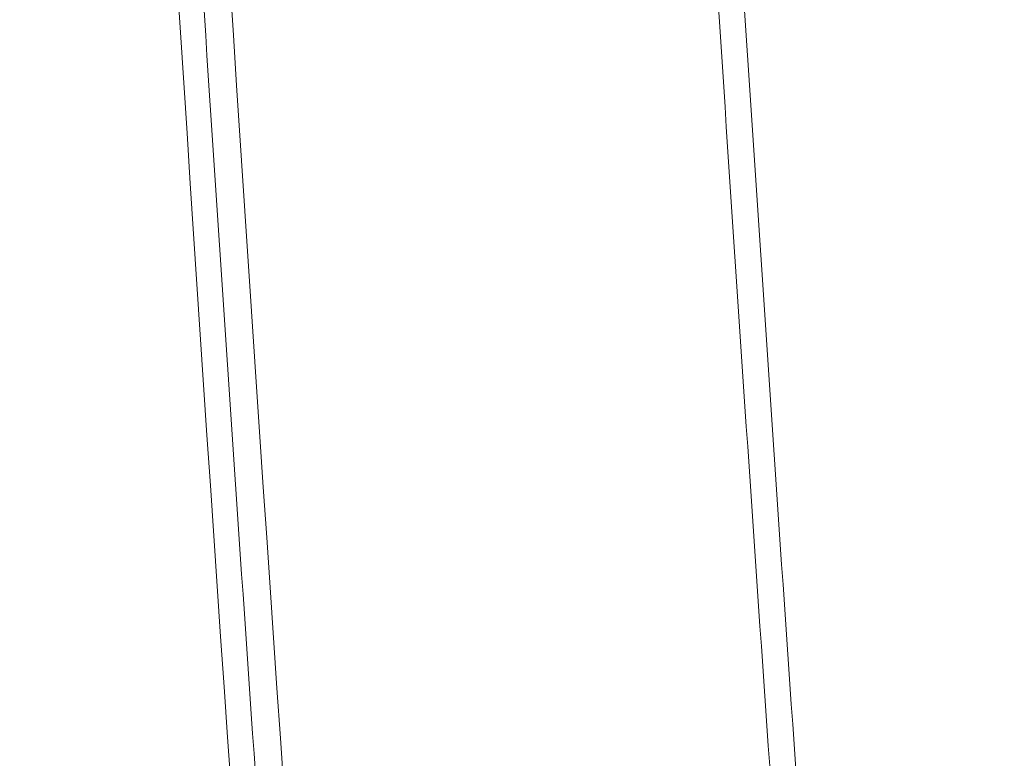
# Model space of a CAD drawing. Header units: millimetres. Extents: x -620 to 6530, y -1325 to 1325.
# Tile 160 of 180: x -96 to -48, y -520 to -484. Entities that reach past the tile are written whole.
import ezdxf

# ---------------------------------------------------------------- set-up
doc = ezdxf.new("R2010")
doc.units = ezdxf.units.MM
doc.layers.add('Plan', color=7, linetype='Continuous', true_color=0xffffff)

msp = doc.modelspace()

# ---------------------------------------------------------------- linework, layer by layer
at = {"layer": 'Plan', "color": 155, "linetype": 'Continuous', "lineweight": 13}
for points, knots in [([(-30.452, -840.809), (-31.032, -835.629), (-31.606, -830.448), (-32.745, -820.085), (-33.309, -814.903), (-34.984, -799.355), (-36.08, -788.988), (-39.303, -757.88), (-43.43, -716.387), (-47.22, -674.862), (-49.937, -643.706), (-50.821, -633.319), (-52.117, -617.735), (-52.543, -612.539), (-53.386, -602.148), (-53.802, -596.952), (-55.857, -570.971), (-58.977, -529.389), (-63.156, -466.983), (-65.608, -425.355), (-67.892, -383.717), (-68.949, -362.893), (-69.923, -342.065)], [0, 0, 0, 0, 0.03125, 0.03125, 0.0625, 0.0625, 0.125, 0.125, 0.25, 0.375, 0.375, 0.4375, 0.4375, 0.46875, 0.46875, 0.5, 0.5, 0.625, 0.75, 0.875, 0.875, 1, 1, 1, 1]), ([(-68.662, -342.009), (-67.689, -362.834), (-66.632, -383.654), (-64.348, -425.286), (-61.897, -466.906), (-57.719, -529.303), (-54.599, -570.877), (-52.545, -596.854), (-52.129, -602.049), (-51.286, -612.439), (-50.859, -617.633), (-49.564, -633.215), (-48.68, -643.6), (-45.963, -674.751), (-42.174, -716.269), (-38.048, -757.756), (-34.825, -788.858), (-33.73, -799.224), (-32.054, -814.769), (-31.491, -819.95), (-30.352, -830.311), (-29.778, -835.491), (-29.198, -840.671)], [0, 0, 0, 0, 0.125, 0.125, 0.25, 0.375, 0.5, 0.5, 0.53125, 0.53125, 0.5625, 0.5625, 0.625, 0.625, 0.75, 0.875, 0.875, 0.9375, 0.9375, 0.96875, 0.96875, 1, 1, 1, 1])]:
    msp.add_open_spline(points, degree=3, knots=knots, dxfattribs=at)
for points in [[(-75.194, -656.695), (-84.366, -552.022), (-91.343, -447.156), (-96.119, -342.19)], [(-93.527, -342.603), (-88.753, -447.357), (-81.787, -552.007), (-72.633, -656.473)]]:
    msp.add_open_spline(points, degree=3, dxfattribs=at)
at = {"layer": 'Plan', "color": 155, "linetype": 'Continuous', "lineweight": 18}
msp.add_open_spline([(-94.994, -342.666), (-94.023, -363.468), (-91.912, -405.061), (-88.245, -467.421), (-85.468, -508.975), (-83.629, -534.94), (-83.256, -540.132), (-82.499, -550.517), (-82.116, -555.709), (-80.95, -571.283), (-80.152, -581.665), (-77.696, -612.803), (-74.256, -654.306), (-70.483, -695.78), (-67.528, -726.875), (-66.521, -737.238), (-64.98, -752.78), (-64.462, -757.961), (-63.413, -768.32), (-61.825, -783.857), (-60.189, -799.39), (-57.965, -820.095), (-56.832, -830.445), (-55.677, -840.793)], degree=3, knots=[0, 0, 0, 0, 0.125, 0.25, 0.375, 0.375, 0.40625, 0.40625, 0.4375, 0.4375, 0.5, 0.5, 0.625, 0.75, 0.75, 0.8125, 0.8125, 0.84375, 0.84375, 0.875, 0.9375, 0.9375, 1, 1, 1, 1], dxfattribs=at)

doc.saveas('drawing.dxf')
